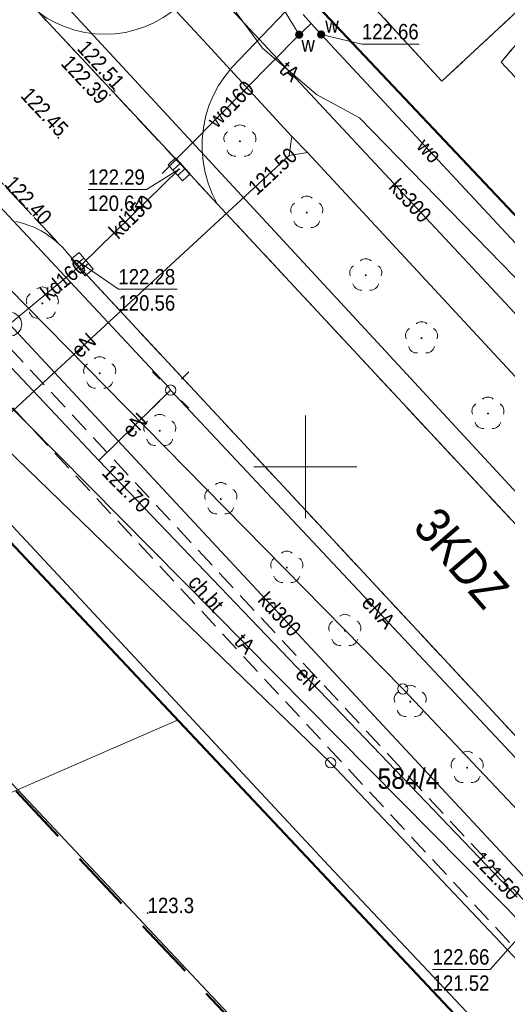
# Model space of a CAD drawing. Header units: metres. Extents: x 0 to 6446955, y 0 to 5658558.
# Tile 79 of 188: x 6441036 to 6441060, y 5654674 to 5654722. Entities that reach past the tile are written whole.
import ezdxf
from ezdxf.enums import TextEntityAlignment as Align

# ---------------------------------------------------------------- set-up
doc = ezdxf.new("R2010")
doc.units = ezdxf.units.M
doc.header["$MEASUREMENT"] = 0
for name, pattern in [('1.0_0.5', [1.5, 1, -0.5]), ('1.5_0.5', [2, 1.5, -0.5]), ('2', [0.9, 0.6, -0.3]), ('219-500', [0]), ('PRZER3-1', [4, 3, -1])]:
    doc.linetypes.add(name, pattern=pattern)
doc.layers.get('0').update_dxf_attribs({"color": 2, "linetype": 'CONTINUOUS', "lineweight": 5})
for name, color, linetype in [('202-punkt graniczny', 7, 'CONTINUOUS'), ('211-numer działki ewidencyjnej', 7, 'CONTINUOUS'), ('217-kontur klasyfikacyjny', 7, 'CONTINUOUS'), ('218-kontur użytku gruntowego', 7, 'CONTINUOUS'), ('219-działka ewidencyjna', 7, 'CONTINUOUS'), ('chodnik', 7, 'CONTINUOUS'), ('chodnik-Atr17', 7, 'CONTINUOUS'), ('drzewo liściaste', 7, 'CONTINUOUS'), ('jezdnia', 7, 'CONTINUOUS'), ('komora podziemna', 7, 'CONTINUOUS'), ('kratka ściekowa', 7, 'CONTINUOUS'), ('krawężnik', 7, 'CONTINUOUS'), ('latarnia', 7, 'CONTINUOUS'), ('obszar utwardzony', 7, 'CONTINUOUS'), ('ogrodzenie trwałe', 7, 'CONTINUOUS'), ('pikieta naturalna', 7, 'CONTINUOUS'), ('pikieta naturalna-Atr2', 7, 'CONTINUOUS'), ('pikieta sztuczna', 7, 'CONTINUOUS'), ('pikieta sztuczna-Atr2', 7, 'CONTINUOUS'), ('przewód ciepłowniczy', 7, 'CONTINUOUS'), ('przewód elektroenergetyczny podziemny', 7, 'CONTINUOUS'), ('przewód elektroenergetyczny podziemny-Atr1', 7, 'CONTINUOUS'), ('przewód kanalizacyjny', 7, 'CONTINUOUS'), ('przewód kanalizacyjny-Atr1', 7, 'CONTINUOUS'), ('przewód telekomunikacyjny podziemny', 7, 'CONTINUOUS'), ('przewód telekomunikacyjny podziemny-Atr1', 7, 'CONTINUOUS'), ('przewód wodociągowy', 7, 'CONTINUOUS'), ('przewód wodociągowy-Atr1', 7, 'CONTINUOUS'), ('rzedna', 7, 'CONTINUOUS'), ('rzedna-Atr2', 7, 'CONTINUOUS'), ('rzedna-Atr3', 7, 'CONTINUOUS'), ('zasuwa lub zawór', 7, 'CONTINUOUS'), ('zasuwa lub zawór-Atr17', 7, 'CONTINUOUS')]:
    doc.layers.add(name, color=color, linetype=linetype)
doc.layers.add('z - kartowanie', color=1, linetype='CONTINUOUS', lineweight=5)
doc.layers.add('z - MPZT', color=121, linetype='PRZER3-1', lineweight=18)
doc.styles.add('MapaZas', font='geodezja.shx', dxfattribs={"width": 0.9})
doc.linetypes.add('902-500', pattern='A,3.75,0,[1,ksztalty.shx,S=0.5,R=0,X=0,Y=0],3.75', length=7.5)
doc.linetypes.add('NLZ', pattern='A,3,-1,[35,msgB.shx,S=0.008,R=0,X=-0.5,Y=0],3', length=7)
doc.linetypes.add('OLZ', pattern='A,3,-1,[36,msgB.shx,S=0.008,R=0,X=-0.5,Y=0],3', length=7)

# ---------------------------------------------------------------- blocks, each defined once
blk = doc.blocks.new('202')
at = {"color": 0, "linetype": 'Continuous', "lineweight": 0}
blk.add_circle((0, 0), 0.25, dxfattribs=at)
blk = doc.blocks.new('PW01')
at = {"linetype": 'Continuous', "lineweight": 13}
h = blk.add_hatch(color=0, dxfattribs=at)
edge = h.paths.add_edge_path()
edge.add_arc((0, 0), 0.045, 0, 360)
blk = doc.blocks.new('OP021')
at = {"linetype": 'Continuous', "lineweight": 13}
h = blk.add_hatch(color=0, dxfattribs=at)
edge = h.paths.add_edge_path()
edge.add_arc((0, 0), 0.05, 0, 360)
at = {"color": 0, "linetype": 'Continuous', "lineweight": 13}
for centre, start, end in [((0, 0.4), 49.272, 130.728), ((-0.38, 0.124), 121.308, 202.548), ((0.38, 0.124), 337.452, 58.692), ((-0.235, -0.324), 193.221, 274.871), ((0.235, -0.324), 265.129, 346.779)]:
    blk.add_arc(centre, 0.4, start, end, dxfattribs=at)
blk = doc.blocks.new('US05')
at = {"color": 0, "linetype": 'Continuous', "lineweight": 13}
for p, q in [((-0.525, -0.25), (-0.525, 0.25)), ((-0.525, 0.25), (-0.175, 0.25)), ((-0.175, -0.25), (-0.175, 0.25)), ((-0.175, 0.25), (0.175, 0.25)), ((0.175, -0.25), (0.175, 0.25)), ((0.175, 0.25), (0.525, 0.25)), ((0.525, -0.25), (0.525, 0.25)), ((-0.525, -0.25), (-0.175, -0.25)), ((-0.175, -0.25), (0.175, -0.25)), ((0.175, -0.25), (0.525, -0.25))]:
    blk.add_line(p, q, dxfattribs=at)
blk = doc.blocks.new('SM01')
at = {"color": 0, "linetype": 'Continuous', "lineweight": 13}
for p, q in [((-0.53, 0.531), (-0.883, 0.884)), ((0.531, 0.531), (0.884, 0.884)), ((-0.53, -0.53), (-0.883, -0.883)), ((0.531, -0.53), (0.884, -0.883))]:
    blk.add_line(p, q, dxfattribs=at)
blk.add_circle((0, 0), 0.25, dxfattribs=at)
blk = doc.blocks.new('US25')
at = {"linetype": 'Continuous', "lineweight": 0}
h = blk.add_hatch(color=0, dxfattribs=at)
edge = h.paths.add_edge_path()
edge.add_arc((0, 0), 0.2, 0, 360)

msp = doc.modelspace()

# ---------------------------------------------------------------- linework, layer by layer
at = {"color": 0, "lineweight": 13}
for p, q in [((6441050, 5654697.5), (6441050, 5654702.5)), ((6441050, 5654697.5), (6441050, 5654702.5)), ((6441047.5, 5654700), (6441052.5, 5654700)), ((6441047.5, 5654700), (6441052.5, 5654700))]:
    msp.add_line(p, q, dxfattribs=at)
at = {"layer": '217-kontur klasyfikacyjny', "color": 3, "linetype": 'Continuous', "lineweight": 13, "flags": 128}
for points in [[(6441043.79, 5654687.66), (6441030.23, 5654702.09)], [(6440988.59, 5654663.62), (6441043.79, 5654687.66)], [(6441043.79, 5654687.66), (6440988.59, 5654663.62)], [(6441092.95, 5654635.37), (6441043.79, 5654687.66)]]:
    msp.add_lwpolyline(points, dxfattribs=at)
at = {"layer": '218-kontur użytku gruntowego', "color": 3, "linetype": 'Continuous', "lineweight": 13, "flags": 128}
for points in [[(6441051.04, 5654721.94), (6441113.27, 5654656.02)], [(6441113.27, 5654656.02), (6441051.04, 5654721.94)], [(6441043.79, 5654687.66), (6441030.23, 5654702.09)], [(6441030.23, 5654702.09), (6441043.79, 5654687.66)], [(6441092.95, 5654635.37), (6441043.79, 5654687.66)], [(6441043.79, 5654687.66), (6441092.95, 5654635.37)]]:
    msp.add_lwpolyline(points, dxfattribs=at)
at = {"layer": '219-działka ewidencyjna', "color": 3, "linetype": '219-500', "lineweight": 13}
msp.add_lwpolyline([(6441113.27, 5654656.02), (6440965.361, 5654812.714)], dxfattribs=at)
at = {"layer": '219-działka ewidencyjna', "color": 3, "linetype": '219-500', "lineweight": 13, "flags": 128}
for points in [[(6441020.15, 5654724.4), (6441054.74, 5654689.18)], [(6441032.26, 5654703.97), (6441051.23, 5654685.59)], [(6441092.95, 5654635.37), (6441030.23, 5654702.09)], [(6441054.74, 5654689.18), (6441098.31, 5654643.08)], [(6441094.66, 5654639.63), (6441051.23, 5654685.59)]]:
    msp.add_lwpolyline(points, dxfattribs=at)
at = {"layer": 'chodnik', "color": 7, "linetype": '1.0_0.5', "lineweight": 13}
msp.add_lwpolyline([(6441075, 5654737.84), (6441061.02, 5654721.46), (6441059.52, 5654719.7), (6441066.86, 5654711.8), (6441068.48, 5654713.33), (6441073.45, 5654707.49), (6441099.03, 5654680.35), (6441102.82, 5654676.28), (6441103.04, 5654676), (6441103.24, 5654675.71), (6441103.4, 5654675.4), (6441103.54, 5654675.07), (6441103.64, 5654674.74), (6441103.71, 5654674.4), (6441103.74, 5654674.05), (6441103.74, 5654673.7)], dxfattribs=at)
at = {"layer": 'chodnik', "color": 7, "linetype": '1.0_0.5', "lineweight": 13, "flags": 128}
msp.add_lwpolyline([(6441062.83, 5654676.53), (6441031.22, 5654710.52), (6441029.85, 5654709.25), (6441040.53, 5654697.73), (6441061.48, 5654675.18)], close=True, dxfattribs=at)
at = {"layer": 'jezdnia', "color": 7, "linetype": '1.5_0.5', "lineweight": 13}
for points in [[(6441108.04, 5654645.68), (6441101.99, 5654652.14), (6441088.28, 5654667.32), (6441069.91, 5654686.77), (6441069.5, 5654687.22), (6441045.72, 5654712.8), (6441044.23, 5654714.4), (6441037.02, 5654722.12), (6441014.05, 5654746.81), (6441013.69, 5654747.24), (6440979.44, 5654783.96), (6440979.03, 5654784.41), (6440958.525, 5654806.447)], [(6440953.435, 5654801.78), (6440964.82, 5654789.35), (6440983.59, 5654769.41), (6440986.02, 5654766.81), (6440986.68, 5654766.1), (6440989.64, 5654762.78), (6440998.11, 5654753.44), (6441004.18, 5654747.07), (6441022.71, 5654727.16), (6441022.79, 5654727.07), (6441022.86, 5654726.99), (6441023.7, 5654726.09), (6441028.12, 5654721.42), (6441028.19, 5654721.35), (6441028.28, 5654721.25), (6441028.36, 5654721.16), (6441028.61, 5654720.89), (6441038.05, 5654710.82), (6441038.2, 5654710.67), (6441038.35, 5654710.5), (6441039.21, 5654709.5), (6441111.88, 5654631.28)], [(6441035.92, 5654711.93), (6441036.13, 5654711.88), (6441036.35, 5654711.82), (6441036.56, 5654711.75), (6441036.76, 5654711.67), (6441036.96, 5654711.58), (6441037.16, 5654711.48), (6441037.35, 5654711.37), (6441037.45, 5654711.3), (6441037.53, 5654711.24), (6441037.69, 5654711.12), (6441037.88, 5654710.97), (6441038.05, 5654710.82), (6441028.61, 5654720.89)]]:
    msp.add_lwpolyline(points, dxfattribs=at)
at = {"layer": 'komora podziemna', "color": 32, "linetype": 'Continuous', "lineweight": 13, "flags": 128}
msp.add_lwpolyline([(6441036.21, 5654706.93), (6441036.16, 5654706.7), (6441036.03, 5654706.51), (6441035.83, 5654706.38), (6441035.6, 5654706.34), (6441035.37, 5654706.39), (6441035.19, 5654706.52), (6441035.06, 5654706.72), (6441035.01, 5654706.95), (6441035.07, 5654707.18), (6441035.2, 5654707.36), (6441035.39, 5654707.49), (6441035.62, 5654707.54), (6441035.85, 5654707.48), (6441036.04, 5654707.35), (6441036.17, 5654707.16)], close=True, dxfattribs=at)
at = {"layer": 'krawężnik', "color": 7, "linetype": 'Continuous', "lineweight": 13}
for p, q in [((6441036.13, 5654711.88), (6441035.92, 5654711.93)), ((6441036.35, 5654711.82), (6441036.13, 5654711.88)), ((6441036.56, 5654711.75), (6441036.35, 5654711.82)), ((6441036.76, 5654711.67), (6441036.56, 5654711.75)), ((6441036.96, 5654711.58), (6441036.76, 5654711.67)), ((6441037.16, 5654711.48), (6441036.96, 5654711.58)), ((6441037.35, 5654711.37), (6441037.16, 5654711.48)), ((6441037.53, 5654711.24), (6441037.35, 5654711.37)), ((6441037.71, 5654711.11), (6441037.53, 5654711.24)), ((6441037.88, 5654710.97), (6441037.71, 5654711.11)), ((6441038.05, 5654710.82), (6441037.88, 5654710.97)), ((6441038.2, 5654710.67), (6441038.05, 5654710.82)), ((6441038.35, 5654710.5), (6441038.2, 5654710.67))]:
    msp.add_line(p, q, dxfattribs=at)
at = {"layer": 'krawężnik', "color": 7, "linetype": 'Continuous', "lineweight": 13, "flags": 128}
for points in [[(6441090.27, 5654753.38), (6441076.57, 5654766.92), (6441051.16, 5654741.34), (6441035.96, 5654757.62), (6441027.7, 5654749.87), (6441039.59, 5654737.11), (6441043.24, 5654740.55), (6441043.82, 5654739.06), (6441043.94, 5654737.57), (6441043.46, 5654736.3), (6441042.78, 5654735.26), (6441040.97, 5654733.58), (6441046.42, 5654727.73), (6441048.25, 5654729.43), (6441049.6, 5654730.12), (6441051.16, 5654730.24), (6441053.32, 5654729.37), (6441049.9, 5654726.12), (6441056.64, 5654718.76), (6441060.32, 5654722.19), (6441061.02, 5654721.46)], [(6441013.69, 5654747.24), (6441014.05, 5654746.81), (6441037.02, 5654722.12), (6441044.23, 5654714.4), (6441045.72, 5654712.8), (6441069.5, 5654687.22), (6441069.91, 5654686.77), (6441088.28, 5654667.32), (6441101.99, 5654652.14), (6441108.04, 5654645.68)], [(6441037.02, 5654722.12), (6441037.43, 5654721.84), (6441037.87, 5654721.6), (6441038.32, 5654721.41), (6441038.79, 5654721.25), (6441039.28, 5654721.14), (6441039.77, 5654721.07), (6441040.26, 5654721.05), (6441040.76, 5654721.07), (6441041.25, 5654721.14), (6441041.73, 5654721.26), (6441042.2, 5654721.42), (6441042.66, 5654721.62), (6441043.09, 5654721.86), (6441043.5, 5654722.14), (6441046.97, 5654725.7)], [(6441049.77, 5654722.94), (6441046.42, 5654719.43), (6441046.08, 5654719), (6441045.78, 5654718.55), (6441045.52, 5654718.06), (6441045.31, 5654717.56), (6441045.15, 5654717.03), (6441045.04, 5654716.5), (6441044.99, 5654715.95), (6441044.98, 5654715.41), (6441045.03, 5654714.86), (6441045.13, 5654714.32), (6441045.28, 5654713.8), (6441045.47, 5654713.29), (6441045.72, 5654712.8)], [(6441061.02, 5654721.46), (6441059.52, 5654719.7), (6441066.86, 5654711.8), (6441068.48, 5654713.33)], [(6441038.35, 5654710.5), (6441039.21, 5654709.5), (6441064.3, 5654682.5), (6441064.72, 5654682.06), (6441096.81, 5654647.57), (6441102.81, 5654641.06), (6441111.88, 5654631.28), (6441127.74, 5654614.24), (6441128.11, 5654613.78), (6441162.42, 5654577.07), (6441162.83, 5654576.59), (6441168.6, 5654569.48)]]:
    msp.add_lwpolyline(points, dxfattribs=at)
at = {"layer": 'obszar utwardzony', "color": 7, "linetype": '1.5_0.5', "lineweight": 13, "flags": 128}
msp.add_lwpolyline([(6441090.27, 5654753.38), (6441076.57, 5654766.92), (6441051.16, 5654741.34), (6441035.96, 5654757.62), (6441027.7, 5654749.87), (6441039.59, 5654737.11), (6441043.24, 5654740.55), (6441043.82, 5654739.06), (6441043.94, 5654737.57), (6441043.46, 5654736.3), (6441042.78, 5654735.26), (6441040.97, 5654733.58), (6441046.42, 5654727.73), (6441048.25, 5654729.43), (6441049.6, 5654730.12), (6441051.16, 5654730.24), (6441053.32, 5654729.37), (6441049.9, 5654726.12), (6441056.64, 5654718.76), (6441060.32, 5654722.19), (6441061.02, 5654721.46), (6441075, 5654737.84), (6441075.24, 5654738.09)], close=True, dxfattribs=at)
at = {"layer": 'ogrodzenie trwałe', "color": 7, "linetype": '902-500', "lineweight": 35, "flags": 128}
msp.add_lwpolyline([(6441050.92, 5654722.07), (6441100.72, 5654669.28)], dxfattribs=at)
at = {"layer": 'przewód ciepłowniczy', "color": 212, "linetype": 'Continuous', "lineweight": 13, "flags": 128}
msp.add_lwpolyline([(6441124.1, 5654629.78), (6441120.83, 5654633.31), (6441123.34, 5654635.76), (6441120.63, 5654638.68), (6441118.06, 5654636.26), (6441089.56, 5654667.15), (6441065.86, 5654692.73), (6441068.37, 5654695.22), (6441065.66, 5654698.05), (6441063.12, 5654695.65), (6441024.25, 5654737.71), (6441000.55, 5654763.15), (6441000.46, 5654763.24), (6440996.08, 5654767.94)], dxfattribs=at)
at = {"layer": 'przewód elektroenergetyczny podziemny', "color": 1, "linetype": 'Continuous', "lineweight": 13, "flags": 128}
for points in [[(6440965.45, 5654805.6), (6440983.91, 5654786.04), (6440989.99, 5654779.72), (6441019.91, 5654747.86), (6441045.24, 5654720.53), (6441049.34, 5654716.08), (6441050.1, 5654715.3), (6441064.73, 5654699.5), (6441069.69, 5654693.94), (6441105.43, 5654655.8)], [(6441023.22, 5654725.45), (6441043.36, 5654703.85), (6441043.45, 5654703.73)], [(6441039.95, 5654700.31), (6441019.74, 5654721.75)], [(6441049.22, 5654715.15), (6441049.34, 5654716.08)], [(6441049.22, 5654715.15), (6441050.1, 5654715.3)], [(6441025.91, 5654701.97), (6441027.76, 5654701.96), (6441028.31, 5654701.38), (6441030.4, 5654703.3), (6441033.22, 5654700.37), (6441049.22, 5654715.15)], [(6441025.77, 5654704.13), (6441027.62, 5654705.83), (6441051.14, 5654680.58), (6441065.6, 5654665.22), (6441094.21, 5654634.63), (6441110.17, 5654649.45), (6441113.36, 5654652.42), (6441113.13, 5654654.23), (6441114.08, 5654655.18), (6441113.91, 5654655.39)], [(6441039.95, 5654700.31), (6441043.45, 5654703.73)], [(6441043.45, 5654703.73), (6441063.67, 5654682.15), (6441063.68, 5654681.99)], [(6441060.3, 5654679.05), (6441039.95, 5654700.31)]]:
    msp.add_lwpolyline(points, dxfattribs=at)
at = {"layer": 'przewód kanalizacyjny', "color": 34, "linetype": 'Continuous', "lineweight": 13, "flags": 128}
for points in [[(6441065.59, 5654701.68), (6441044.6, 5654724.22)], [(6441043.86, 5654714.48), (6441039.15, 5654709.86)], [(6441035.61, 5654706.94), (6441039.15, 5654709.86)], [(6441061.88, 5654678.7), (6441035.61, 5654706.94)]]:
    msp.add_lwpolyline(points, dxfattribs=at)
at = {"layer": 'przewód telekomunikacyjny podziemny', "color": 30, "linetype": 'Continuous', "lineweight": 13, "flags": 128}
for points in [[(6441016.47, 5654722.93), (6441016.97, 5654722.94), (6441017.45, 5654722.95), (6441018.49, 5654723.9), (6441019.22, 5654724.17), (6441021.53, 5654726.19), (6441030.44, 5654733.54), (6441034, 5654736.91), (6441041.33, 5654729.57), (6441045.74, 5654724.37), (6441046.64, 5654722.11), (6441047.92, 5654720.38), (6441050.55, 5654718.12), (6441052.64, 5654716.98), (6441067.05, 5654702.19), (6441073.36, 5654707.49), (6441076.28, 5654710.46), (6441077.68, 5654711.89), (6441077.72, 5654713.12), (6441078.44, 5654713.22), (6441081.66, 5654710.12), (6441081.93, 5654710.4)], [(6441016.45, 5654722.92), (6441016.78, 5654722.34), (6441033.41, 5654705.19), (6441060.71, 5654677.58), (6441082.44, 5654653.82), (6441096.27, 5654639.21), (6441096.65, 5654638.72)]]:
    msp.add_lwpolyline(points, dxfattribs=at)
at = {"layer": 'przewód wodociągowy', "color": 5, "linetype": 'Continuous', "lineweight": 13, "flags": 128}
for points in [[(6441050.77, 5654721.04), (6441050.28, 5654721.57), (6441049.89, 5654722.02)], [(6441050.28, 5654721.57), (6441049.7, 5654721.03)], [(6441049.7, 5654721.03), (6441043.04, 5654714.27)], [(6441065.93, 5654704.83), (6441061.29, 5654709.73), (6441050.77, 5654721.04)]]:
    msp.add_lwpolyline(points, dxfattribs=at)
at = {"layer": 'rzedna-Atr2', "color": 5, "lineweight": 13, "flags": 128}
for points in [[(6441049.7, 5654721.03), (6441048.88, 5654722.39), (6441046.319, 5654722.39)], [(6441050.77, 5654721.04), (6441052.75, 5654720.57), (6441055.54, 5654720.57)]]:
    msp.add_lwpolyline(points, dxfattribs=at)
at = {"layer": 'rzedna-Atr2', "color": 34, "lineweight": 13, "flags": 128}
for points in [[(6441043.86, 5654714.48), (6441042.28, 5654713.49), (6441039.432, 5654713.49)], [(6441039.15, 5654709.86), (6441040.91, 5654708.64), (6441043.764, 5654708.64)]]:
    msp.add_lwpolyline(points, dxfattribs=at)
at = {"layer": 'rzedna-Atr2', "color": 7, "lineweight": 13, "flags": 128}
msp.add_lwpolyline([(6441061.72, 5654678.61), (6441058.98, 5654675.53), (6441056.19, 5654675.53)], dxfattribs=at)
at = {"layer": 'z - MPZT', "linetype": 'Continuous', "lineweight": 50}
for points in [[(6440977.428, 5654799.93), (6441010.281, 5654765.126), (6441113.27, 5654656.02), (6441127.07, 5654641.38), (6441189.5, 5654575.13), (6441198.538, 5654584.478)], [(6441155.76, 5654512.154), (6441170.17, 5654526.9), (6441155.84, 5654540.84), (6441168.61, 5654553.86), (6441133.22, 5654592.61), (6441106.62, 5654620.73), (6441092.95, 5654635.37), (6441030.23, 5654702.09), (6441032.251, 5654703.98), (6441022.29, 5654714.63), (6441016.51, 5654720.91), (6440996.06, 5654744.3), (6440984.25, 5654757.15), (6440975.96, 5654766.48), (6440959.13, 5654784.684)]]:
    msp.add_lwpolyline(points, dxfattribs=at)
at = {"layer": 'z - MPZT', "linetype": 'NLZ', "lineweight": 35}
msp.add_lwpolyline([(6441029.839, 5654690.826), (6441081.866, 5654635.481)], dxfattribs=at)
at = {"layer": 'z - MPZT', "color": 9, "linetype": '2', "lineweight": 50, "ltscale": 5, "true_color": 0xd19cc7}
msp.add_lwpolyline([(6441029.766, 5654690.757), (6441081.727, 5654635.483), (6441069.741, 5654623.235)], dxfattribs=at)

# ---------------------------------------------------------------- block references
at = {"layer": '202-punkt graniczny', "color": 3, "linetype": 'Continuous', "lineweight": 13}
for p in [(6441054.74, 5654689.18), (6441051.23, 5654685.59)]:
    msp.add_blockref('202', p, dxfattribs=at)
at = {"layer": 'drzewo liściaste', "color": 94, "linetype": 'Continuous', "lineweight": 13}
for p in [(6441046.82, 5654715.84), (6441050.07, 5654712.37), (6441052.94, 5654709.32), (6441037.21, 5654707.95), (6441055.65, 5654706.26), (6441040, 5654704.55), (6441042.92, 5654701.75), (6441045.89, 5654698.43), (6441049.1, 5654695.09), (6441051.92, 5654692.02), (6441055.1, 5654688.56), (6441057.87, 5654685.35)]:
    msp.add_blockref('OP021', p, dxfattribs=at)
at = {"layer": 'kratka ściekowa', "color": 34, "linetype": 'Continuous', "lineweight": 13}
for p, rotation in [((6441043.86, 5654714.48), 132.3), ((6441039.15, 5654709.86), 310.15)]:
    msp.add_blockref('US05', p, dxfattribs=dict(at, rotation=rotation))
at = {"layer": 'latarnia', "color": 7, "linetype": 'Continuous', "lineweight": 13}
msp.add_blockref('SM01', (6441043.45, 5654703.73), dxfattribs=at)
at = {"layer": 'pikieta naturalna', "color": 7, "linetype": 'Continuous', "lineweight": 13}
msp.add_blockref('PW01', (6441042.33, 5654678.27), dxfattribs=at)
at = {"layer": 'pikieta sztuczna', "color": 7, "linetype": 'Continuous', "lineweight": 13}
for p in [(6441040.5, 5654718.09), (6441040.72, 5654718.29), (6441037.99, 5654716.01)]:
    msp.add_blockref('PW01', p, dxfattribs=at)
at = {"layer": 'rzedna', "color": 5, "linetype": 'Continuous', "lineweight": 13}
for p in [(6441049.7, 5654721.03), (6441050.77, 5654721.04)]:
    msp.add_blockref('PW01', p, dxfattribs=at)
at = {"layer": 'rzedna', "color": 1, "linetype": 'Continuous', "lineweight": 13}
for p in [(6441049.22, 5654715.15), (6441039.95, 5654700.31)]:
    msp.add_blockref('PW01', p, dxfattribs=at)
at = {"layer": 'rzedna', "color": 34, "linetype": 'Continuous', "lineweight": 13}
for p in [(6441043.86, 5654714.48), (6441039.15, 5654709.86)]:
    msp.add_blockref('PW01', p, dxfattribs=at)
at = {"layer": 'z - kartowanie', "color": 94, "linetype": 'Continuous', "lineweight": 13}
msp.add_blockref('OP021', (6441058.88, 5654702.59), dxfattribs=at)
at = {"layer": 'zasuwa lub zawór', "color": 5, "linetype": 'Continuous', "lineweight": 13}
for p in [(6441049.7, 5654721.03), (6441050.77, 5654721.04)]:
    msp.add_blockref('US25', p, dxfattribs=at)

# ---------------------------------------------------------------- texts
at = {"layer": '211-numer działki ewidencyjnej', "color": 3, "linetype": 'Continuous', "lineweight": 13, "style": 'MapaZas', "width": 0.9}
msp.add_text('584/4', height=1, dxfattribs=at).set_placement((6441053.51, 5654684.32))
at = {"layer": 'chodnik-Atr17', "color": 7, "lineweight": 13, "style": 'MapaZas', "width": 0.9}
msp.add_text('ch.bt', height=0.75, rotation=310.975, dxfattribs=at).set_placement((6441045.18, 5654693.84), align=Align.MIDDLE_CENTER)
at = {"layer": 'pikieta naturalna-Atr2', "color": 7, "lineweight": 13, "style": 'MapaZas', "width": 0.9}
msp.add_text('123.3', height=0.75, dxfattribs=at).set_placement((6441042.33, 5654678.27))
at = {"layer": 'pikieta sztuczna-Atr2', "color": 7, "lineweight": 13, "style": 'MapaZas', "width": 0.9}
for s, rotation, p in [('122.51', 312.393, (6441040.72, 5654718.29)), ('122.45', 313.04, (6441037.99, 5654716.01))]:
    msp.add_text(s, height=0.75, rotation=rotation, dxfattribs=at).set_placement(p, align=Align.RIGHT)
msp.add_text('122.39', height=0.75, rotation=313.04, dxfattribs=at).set_placement((6441040.5, 5654718.09), align=Align.TOP_RIGHT)
msp.add_text('122.40', height=0.75, rotation=312.909, dxfattribs=at).set_placement((6441035.31, 5654713.73))
at = {"layer": 'przewód elektroenergetyczny podziemny-Atr1', "color": 1, "lineweight": 13, "style": 'MapaZas', "width": 0.9}
for s, rotation, p in [('eN', 42.729, (6441039.22, 5654705.91)), ('eN', 44.338, (6441041.7, 5654702.02)), ('eNA', 313.136, (6441053.56, 5654692.94)), ('eN', 313.747, (6441050.13, 5654689.68))]:
    msp.add_text(s, height=0.75, rotation=rotation, dxfattribs=at).set_placement(p, align=Align.MIDDLE_CENTER)
at = {"layer": 'przewód kanalizacyjny-Atr1', "color": 34, "lineweight": 13, "style": 'MapaZas', "width": 0.9}
for s, rotation, p in [('ks300', 312.96, (6441055.1, 5654712.95)), ('kd150', 44.447, (6441041.51, 5654712.17)), ('kd160', 39.52, (6441038.23, 5654709.11)), ('kd300', 312.929, (6441048.75, 5654692.82))]:
    msp.add_text(s, height=0.75, rotation=rotation, dxfattribs=at).set_placement(p, align=Align.MIDDLE_CENTER)
at = {"layer": 'przewód telekomunikacyjny podziemny-Atr1', "color": 30, "lineweight": 13, "style": 'MapaZas', "width": 0.9}
for rotation, p in [(319.327, (6441049.24, 5654719.25)), (314.676, (6441047.06, 5654691.39))]:
    msp.add_text('tA', height=0.75, rotation=rotation, dxfattribs=at).set_placement(p, align=Align.MIDDLE_CENTER)
at = {"layer": 'przewód wodociągowy-Atr1', "color": 5, "lineweight": 13, "style": 'MapaZas', "width": 0.9}
for s, rotation, p in [('wo160', 45.427, (6441046.37, 5654717.65)), ('wo', 312.927, (6441056.03, 5654715.39))]:
    msp.add_text(s, height=0.75, rotation=rotation, dxfattribs=at).set_placement(p, align=Align.MIDDLE_CENTER)
at = {"layer": 'rzedna-Atr2', "color": 5, "lineweight": 13, "style": 'MapaZas', "width": 0.9}
msp.add_text('122.66', height=0.75, dxfattribs=at).set_placement((6441052.75, 5654720.578), align=Align.BOTTOM_LEFT)
at = {"layer": 'rzedna-Atr2', "color": 1, "lineweight": 13, "style": 'MapaZas', "width": 0.9}
for rotation, p in [(42.701, (6441047.39, 5654713.45)), (313.65, (6441058.35, 5654681.09))]:
    msp.add_text('121.50', height=0.75, rotation=rotation, dxfattribs=at).set_placement(p, align=Align.MIDDLE_LEFT)
at = {"layer": 'rzedna-Atr2', "color": 34, "lineweight": 13, "style": 'MapaZas', "width": 0.9}
for s, p in [('122.29', (6441039.432, 5654713.498)), ('122.28', (6441040.91, 5654708.647))]:
    msp.add_text(s, height=0.75, dxfattribs=at).set_placement(p, align=Align.BOTTOM_LEFT)
at = {"layer": 'rzedna-Atr2', "color": 1, "lineweight": 13, "style": 'MapaZas', "width": 0.9}
msp.add_text('121.70', height=0.75, rotation=314.793, dxfattribs=at).set_placement((6441040.05, 5654699.66))
at = {"layer": 'rzedna-Atr2', "color": 7, "lineweight": 13, "style": 'MapaZas', "width": 0.9}
msp.add_text('122.66', height=0.75, dxfattribs=at).set_placement((6441056.19, 5654675.538), align=Align.BOTTOM_LEFT)
at = {"layer": 'rzedna-Atr3', "color": 34, "lineweight": 13, "style": 'MapaZas', "width": 0.9}
for s, p in [('120.64', (6441039.432, 5654712.223)), ('120.56', (6441040.91, 5654707.372))]:
    msp.add_text(s, height=0.75, dxfattribs=at).set_placement(p, align=Align.BOTTOM_LEFT)
at = {"layer": 'rzedna-Atr3', "color": 7, "lineweight": 13, "style": 'MapaZas', "width": 0.9}
msp.add_text('121.52', height=0.75, dxfattribs=at).set_placement((6441056.19, 5654674.263), align=Align.BOTTOM_LEFT)
at = {"layer": 'z - MPZT', "linetype": 'OLZ', "lineweight": 35, "style": 'MapaZas', "width": 0.9}
msp.add_text('3KDZ', height=1.75, rotation=310.846, dxfattribs=at).set_placement((6441057.598, 5654695.566), align=Align.MIDDLE)
at = {"layer": 'zasuwa lub zawór-Atr17', "color": 5, "lineweight": 13, "style": 'MapaZas', "width": 0.9}
for p in [(6441050.97, 5654721.13), (6441049.81, 5654720.2)]:
    msp.add_text('w', height=0.75, dxfattribs=at).set_placement(p)

doc.saveas('drawing.dxf')
